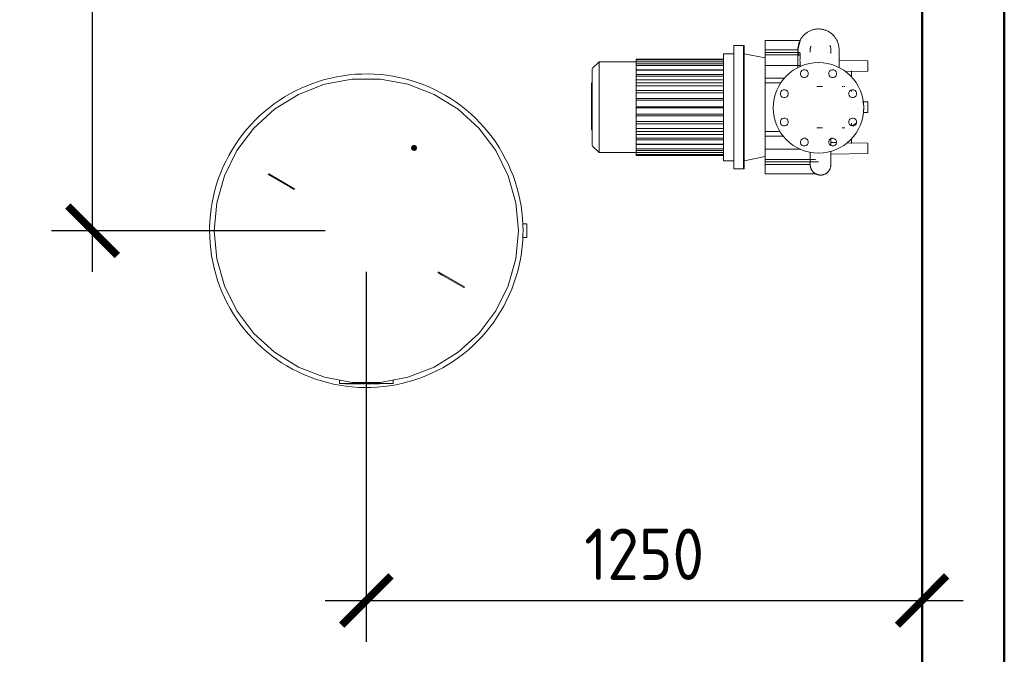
# Model space of a CAD drawing. Header units: metres. Extents: x -54598 to 1827199, y -329446 to -256744.
# Tile 154 of 256: x 64821 to 69609, y -272009 to -268926. Entities that reach past the tile are written whole.
import ezdxf

# ---------------------------------------------------------------- set-up
doc = ezdxf.new("R2010")
doc.units = ezdxf.units.M
for name, color, linetype, lineweight in [('A-GENM', 13, 'Continuous', 20), ('A-WALL', 113, 'Continuous', 20), ('M-EQPM', 7, 'Continuous', 20)]:
    doc.layers.add(name, color=color, linetype=linetype, lineweight=lineweight)
doc.styles.add('geniso', font='geniso.shx', dxfattribs={"height": 250})
doc.dimstyles.new('MK-100', dxfattribs={"dimscale": 100, "dimtxt": 300, "dimasz": 1.2, "dimexe": 1, "dimexo": 1, "dimgap": 0.5, "dimtad": 1, "dimdec": 0, "dimzin": 9, "dimdsep": 46, "dimtxsty": 'geniso', "dimblk": 'ARCHTICK', "dimcen": 1, "dimdle": 1, "dimadec": 0, "dimazin": 0, "dimtfac": 1, "dimtdec": 0, "dimtix": 1, "dimtmove": 0, "dimatfit": 1, "dimfxl": 2, "dimtolj": 1, "dimtzin": 0, "dimarcsym": 0})

# ---------------------------------------------------------------- blocks, each defined once
blk = doc.blocks.new('ìáß_ß_Stratos_GIGA_Wilo - Stratos GIGA 100_3-33_22-V6-В_Этаж 01_Сводный копия 1')
at = {"layer": 'A-GENM', "color": 1}
for p, q in [((-840.3, 27111.4), (-840.3, 27133.6)), ((-754.8, 27133.6), (-840.3, 27133.6)), ((-840.3, 27104.5), (-840.3, 27111.4)), ((-760.1, 27111.4), (-840.3, 27111.4)), ((-756.8, 27104.6), (-840.3, 27104.6)), ((-840.3, 27099), (-840.3, 27104.6)), ((-840.3, 27073.4), (-840.3, 27099)), ((-840.3, 27099), (-754.8, 27099)), ((-840.3, 27042.5), (-840.3, 27073.4)), ((-754.8, 27073.4), (-840.3, 27073.4)), ((-630.3, 27059.8), (-630.3, 27045.5)), ((-840.3, 27031), (-840.3, 27042.5)), ((-840.3, 27042.5), (-792.3, 27042.5)), ((-840.3, 26912.6), (-840.3, 27031)), ((-801.1, 27031), (-840.3, 27031)), ((-630.3, 27013.9), (-630.3, 27010.3)), ((-630.3, 26933.2), (-630.3, 26926.5)), ((-840.3, 26912.6), (-840.3, 26901.1)), ((-803.6, 26912.6), (-840.3, 26912.6)), ((-840.3, 26901.1), (-794.8, 26901.1)), ((-840.3, 26901.1), (-840.3, 26870.2)), ((-630.3, 26895.2), (-630.3, 26883.9)), ((-840.3, 26870.2), (-754, 26870.2)), ((-840.3, 26870.2), (-840.3, 26844.6)), ((-717.8, 26844.6), (-840.3, 26844.6)), ((-840.3, 26844.6), (-840.3, 26839)), ((-840.3, 26832.3), (-840.3, 26839.1)), ((-840.3, 26839), (-710.3, 26839)), ((-840.3, 26810), (-840.3, 26832.3)), ((-729.8, 26832.3), (-840.3, 26832.3)), ((-840.3, 26810), (-714.3, 26810))]:
    blk.add_line(p, q, dxfattribs=at)
at = {"layer": 'A-GENM', "color": 1, "flags": 128}
for points in [[(-760.3, 27111.8), (-760.3, 27113.8), (-760.2, 27115.8), (-760, 27117.8), (-759.7, 27119.8), (-759.3, 27121.8), (-758.9, 27123.7), (-758.4, 27125.6), (-757.8, 27127.6), (-757.1, 27129.4), (-756.4, 27131.3), (-755.6, 27133.1), (-754.7, 27134.9), (-753.7, 27136.7), (-752.7, 27138.4), (-751.6, 27140.1), (-750.4, 27141.7), (-749.2, 27143.3), (-747.9, 27144.8), (-746.6, 27146.3), (-745.2, 27147.7), (-743.7, 27149.1), (-742.2, 27150.4), (-740.6, 27151.6), (-739, 27152.8), (-737.3, 27153.9), (-735.6, 27154.9), (-733.9, 27155.9), (-732.1, 27156.8), (-730.3, 27157.7), (-728.4, 27158.4), (-726.6, 27159.1), (-724.7, 27159.7), (-722.7, 27160.3), (-720.8, 27160.7), (-718.8, 27161.1), (-716.8, 27161.4), (-714.9, 27161.6), (-712.9, 27161.8), (-710.9, 27161.8), (-710.3, 27161.8)], [(-710.3, 27161.8), (-708.3, 27161.8), (-706.3, 27161.7), (-704.3, 27161.5), (-702.4, 27161.2), (-700.4, 27160.8), (-698.4, 27160.4), (-696.5, 27159.9), (-694.6, 27159.3), (-692.7, 27158.6), (-690.8, 27157.9), (-689, 27157.1), (-687.2, 27156.2), (-685.5, 27155.2), (-683.8, 27154.2), (-682.1, 27153.1), (-680.5, 27151.9), (-678.9, 27150.7), (-677.4, 27149.4), (-675.9, 27148.1), (-674.5, 27146.7), (-673.1, 27145.2), (-671.8, 27143.7), (-670.5, 27142.1), (-669.4, 27140.5), (-668.2, 27138.8), (-667.2, 27137.1), (-666.2, 27135.4), (-665.3, 27133.6), (-664.5, 27131.8), (-663.7, 27129.9), (-663, 27128.1), (-662.4, 27126.2), (-661.9, 27124.2), (-661.4, 27122.3), (-661, 27120.3), (-660.7, 27118.3), (-660.5, 27116.4), (-660.4, 27114.4), (-660.3, 27112.4), (-660.3, 27111.8)], [(-682.5, 27122.1), (-682.1, 27121.1), (-681.8, 27120.2), (-681.4, 27119.3), (-681.2, 27118.3), (-680.9, 27117.3), (-680.7, 27116.3), (-680.6, 27115.4), (-680.4, 27114.4), (-680.4, 27113.4), (-680.3, 27112.4)], [(-760.3, 27104.6), (-760.3, 27106.1), (-760.3, 27107.6), (-760.3, 27108.8), (-760.3, 27109.9), (-760.3, 27110.7), (-760.3, 27111.3), (-760.3, 27111.7), (-760.3, 27111.8), (-760.3, 27111.8)], [(-760.3, 27111.8), (-760.3, 27111.7), (-760.3, 27111.4), (-760.3, 27110.8), (-760.3, 27110), (-760.3, 27109), (-760.3, 27107.8), (-760.3, 27106.4), (-760.3, 27104.7), (-760.3, 27102.9), (-760.3, 27100.8), (-760.3, 27098.5), (-760.3, 27096), (-760.3, 27093.3), (-760.3, 27090.4), (-760.3, 27087.4), (-760.3, 27084.1), (-760.3, 27080.7), (-760.3, 27077.1), (-760.3, 27073.3), (-760.3, 27069.4), (-760.3, 27067.5)], [(-760.3, 27111.1), (-760.3, 27109.8), (-760.2, 27107.8), (-760, 27105.8), (-759.7, 27103.9), (-759.3, 27101.9), (-758.9, 27099.9), (-758.7, 27099.2)], [(-758.9, 27100.2), (-758.4, 27098.2), (-758.1, 27097)], [(-730.3, 27112.8), (-730.2, 27113.8), (-730.1, 27114.8), (-730, 27115.8), (-729.8, 27116.8), (-729.6, 27117.8), (-729.3, 27118.7), (-729.1, 27119.7)], [(-730.3, 27109.5), (-730.3, 27110.4), (-730.3, 27111.1), (-730.3, 27111.6), (-730.3, 27111.8)], [(-730.3, 27111.7), (-730.3, 27111.4), (-730.3, 27110.8), (-730.3, 27110), (-730.3, 27109), (-730.3, 27107.8), (-730.3, 27106.4), (-730.3, 27105.4)], [(-680.3, 27102.6), (-680.3, 27103.7), (-680.3, 27105.5), (-680.3, 27107.1), (-680.3, 27108.4), (-680.3, 27109.5), (-680.3, 27110.4), (-680.3, 27111.1), (-680.3, 27111.6), (-680.3, 27111.8)], [(-680.3, 27111.7), (-680.3, 27111.4), (-680.3, 27110.8), (-680.3, 27110), (-680.3, 27109)], [(-660.3, 27067.5), (-660.3, 27068.3), (-660.3, 27072.3), (-660.3, 27076.1), (-660.3, 27079.7), (-660.3, 27083.2), (-660.3, 27086.5), (-660.3, 27089.6), (-660.3, 27092.6), (-660.3, 27095.3), (-660.3, 27097.8), (-660.3, 27100.2), (-660.3, 27102.3), (-660.3, 27104.2), (-660.3, 27105.9), (-660.3, 27107.4), (-660.3, 27108.7), (-660.3, 27109.8), (-660.3, 27110.6), (-660.3, 27111.2), (-660.3, 27111.6), (-660.3, 27111.8), (-660.3, 27111.8)], [(-660.3, 27111.8), (-660.3, 27111.7), (-660.3, 27111.4), (-660.3, 27110.8), (-660.3, 27110), (-660.3, 27109), (-660.3, 27107.8), (-660.3, 27106.4), (-660.3, 27104.7), (-660.3, 27102.9), (-660.3, 27100.8), (-660.3, 27098.5), (-660.3, 27096), (-660.3, 27093.3), (-660.3, 27090.4), (-660.3, 27087.4), (-660.3, 27085.8)], [(-680.3, 26878.7), (-680.3, 26882.6), (-680.3, 26887), (-680.3, 26891.5), (-680.3, 26895.4)], [(-730.3, 26862.8), (-730.3, 26861.4), (-730.3, 26858), (-730.3, 26854.8), (-730.3, 26851.9), (-730.3, 26849.1), (-730.3, 26846.5), (-730.3, 26844.1), (-730.3, 26841.9), (-730.3, 26839.9), (-730.3, 26838.1), (-730.3, 26836.6), (-730.3, 26835.2), (-730.3, 26834.1), (-730.3, 26833.2), (-730.3, 26832.5), (-730.3, 26832.1), (-730.3, 26831.9), (-730.3, 26831.8)], [(-680.3, 26831.8), (-680.3, 26831.9), (-680.3, 26832.3), (-680.3, 26832.8), (-680.3, 26833.6), (-680.3, 26834.6), (-680.3, 26835.8), (-680.3, 26837.3), (-680.3, 26838.9), (-680.3, 26840.8), (-680.3, 26842.9), (-680.3, 26845.2), (-680.3, 26847.6), (-680.3, 26850.3), (-680.3, 26853.2), (-680.3, 26856.3), (-680.3, 26859.5), (-680.3, 26863), (-680.3, 26864.6)], [(-730.3, 26831.8), (-730.3, 26831.9), (-730.3, 26832.3), (-730.3, 26832.8), (-730.3, 26833.6), (-730.3, 26834.6), (-730.3, 26835.8), (-730.3, 26837.3), (-730.3, 26838.9)], [(-680.3, 26838.1), (-680.3, 26836.6), (-680.3, 26835.2), (-680.3, 26834.1), (-680.3, 26833.2), (-680.3, 26832.5), (-680.3, 26832.1), (-680.3, 26831.9), (-680.3, 26831.8)], [(-680.3, 26831.8), (-680.3, 26830.8), (-680.4, 26829.8), (-680.5, 26828.8), (-680.6, 26827.8), (-680.8, 26826.9), (-681, 26825.9), (-681.3, 26824.9), (-681.6, 26824), (-681.9, 26823), (-682.3, 26822.1), (-682.7, 26821.2), (-683.1, 26820.3), (-683.6, 26819.4), (-684.1, 26818.5), (-684.7, 26817.7), (-685.3, 26816.9), (-685.9, 26816.1), (-686.5, 26815.3), (-687.2, 26814.6), (-687.9, 26813.9), (-688.6, 26813.2), (-689.4, 26812.6), (-690.2, 26811.9), (-691, 26811.3), (-691.8, 26810.8), (-692.7, 26810.3), (-693.5, 26809.8), (-694.4, 26809.3), (-695.3, 26808.9), (-696.3, 26808.5), (-697.2, 26808.2), (-698.2, 26807.9), (-699.1, 26807.6), (-700.1, 26807.4), (-701.1, 26807.2), (-702.1, 26807), (-703.1, 26806.9), (-704.1, 26806.9), (-705.1, 26806.8), (-706.1, 26806.8), (-707, 26806.9), (-708, 26807), (-709, 26807.1), (-710, 26807.3), (-711, 26807.5), (-712, 26807.7), (-712.9, 26808), (-713.9, 26808.3), (-714.8, 26808.7), (-715.7, 26809.1), (-716.6, 26809.5), (-717.5, 26810), (-718.4, 26810.5), (-719.2, 26811), (-720, 26811.6), (-720.8, 26812.2), (-721.6, 26812.9), (-722.3, 26813.5), (-723.1, 26814.2), (-723.8, 26814.9), (-724.4, 26815.7), (-725, 26816.5), (-725.6, 26817.3), (-726.2, 26818.1), (-726.7, 26818.9), (-727.2, 26819.8), (-727.7, 26820.7), (-728.1, 26821.6), (-728.5, 26822.5), (-728.9, 26823.5), (-729.2, 26824.4), (-729.5, 26825.4), (-729.7, 26826.3), (-729.9, 26827.3), (-730.1, 26828.3), (-730.2, 26829.3), (-730.3, 26830.3), (-730.3, 26831.3), (-730.3, 26831.8)]]:
    blk.add_lwpolyline(points, dxfattribs=at)
at = {"layer": 'A-GENM', "color": 1}
for points, knots in [([(-759.5, 27115.3), (-759.5, 27115.9), (-759.2, 27117.3), (-758.8, 27119.1), (-758.4, 27120.8), (-758.1, 27122.1), (-757.8, 27123.2), (-757.5, 27124.4), (-757.2, 27125.5), (-756.9, 27126.5), (-756.6, 27127.5), (-756.3, 27128.4), (-756, 27129.2), (-755.8, 27130), (-755.6, 27130.8), (-755.3, 27131.6), (-754.9, 27132.9), (-754.8, 27133.4), (-754.8, 27133.6)], [0.1175981, 0.1175981, 0.1175981, 0.1175981, 0.1666667, 0.25, 0.2916667, 0.3333333, 0.375, 0.4166667, 0.4583333, 0.5, 0.5416667, 0.5833333, 0.625, 0.6666667, 0.7083333, 0.75, 0.8333333, 1, 1, 1, 1]), ([(-759.9, 27105.1), (-759.9, 27105.3), (-760, 27105.6), (-760.1, 27106.4), (-760.2, 27107.4), (-760.2, 27108.1), (-760.2, 27108.5)], [0.7777778, 0.7777778, 0.7777778, 0.7777778, 0.8055556, 0.8333333, 0.8888889, 0.9299832, 0.9299832, 0.9299832, 0.9299832]), ([(-754.8, 27099), (-754.8, 27100.2), (-754.9, 27101.8), (-755.3, 27103.3), (-755.7, 27104), (-756, 27104.3), (-756.3, 27104.5), (-756.6, 27104.6), (-756.8, 27104.6), (-756.9, 27104.6)], [0, 0, 0, 0, 0.1666667, 0.25, 0.3333333, 0.375, 0.4166667, 0.4583333, 0.5, 0.5, 0.5, 0.5])]:
    blk.add_open_spline(points, degree=3, knots=knots, dxfattribs=at)
for points in [[(-760.3, 27106.6), (-760.3, 27108.1), (-760.2, 27109.7), (-760.1, 27111.4)], [(-760.1, 27111.4), (-759.9, 27112.4), (-759.8, 27113.5), (-759.7, 27114.5)], [(-754.8, 27073.4), (-755.1, 27077.7), (-755.5, 27086.2), (-755.1, 27094.7), (-754.8, 27099)], [(-754.9, 27069.8), (-754.8, 27071.1), (-754.8, 27072.3), (-754.8, 27073.4)]]:
    blk.add_open_spline(points, degree=3, dxfattribs=at)
at = {"layer": 'M-EQPM', "color": 1}
for p, q in [((-891.4, 27121.8), (-916.4, 27121.8)), ((-916.4, 26821.8), (-916.4, 27121.8)), ((-891.4, 27121.8), (-892.4, 27121.8)), ((-892.4, 26821.8), (-892.4, 27121.8)), ((-891.4, 27121.8), (-891.4, 26821.8)), ((-891.4, 27121.8), (-891.4, 26821.8)), ((-916.4, 27101.8), (-941.4, 27101.8)), ((-941.4, 27101.8), (-941.4, 26841.8)), ((-840.3, 27091.8), (-891.4, 27101.8)), ((-1243.9, 27081.8), (-1260.3, 27065.8)), ((-1153.7, 27081.8), (-1243.9, 27081.8)), ((-1243.9, 27076.9), (-1243.9, 27081.8)), ((-1243.9, 27076.4), (-1243.9, 27073.8)), ((-1243.9, 27063.6), (-1243.9, 27073.8)), ((-941.4, 27088.8), (-1153.7, 27088.8)), ((-1153.7, 27087.6), (-1153.7, 27088.8)), ((-1153.7, 27087), (-1153.7, 27087.6)), ((-941.4, 27087.1), (-1153.7, 27087.1)), ((-1153.7, 27085.7), (-1153.7, 27087.1)), ((-1153.7, 27081.8), (-1153.7, 27085.7)), ((-941.4, 27081.8), (-1153.7, 27081.8)), ((-1153.7, 27080.2), (-1153.7, 27081.8)), ((-1153.7, 27073.9), (-1153.7, 27080.2)), ((-941.4, 27076.8), (-1153.7, 27076.8)), ((-1153.7, 27074.8), (-1153.7, 27074.1)), ((-941.4, 27073.3), (-1153.7, 27073.3)), ((-1153.7, 27071.5), (-1153.7, 27073.3)), ((-660.1, 27085.9), (-590.3, 27084.6)), ((-590.3, 27084.6), (-590.3, 27071.8)), ((-1260.3, 26971.8), (-1260.3, 27064.4)), ((-1243.9, 27063.7), (-1243.9, 27056.6)), ((-1243.9, 27041.9), (-1243.9, 27056.6)), ((-1153.7, 27066.4), (-1153.7, 27071.5)), ((-1153.7, 27066.5), (-1153.7, 27062.3)), ((-1153.7, 27062.2), (-941.4, 27062.2)), ((-941.4, 27061.7), (-1153.7, 27061.7)), ((-1153.7, 27059.8), (-1153.7, 27061.7)), ((-1153.7, 27054.7), (-1153.7, 27059.8)), ((-1153.7, 27055.3), (-1153.7, 27047.6)), ((-1153.7, 27051.5), (-941.4, 27051.5)), ((-645.7, 27058.1), (-590.3, 27059.1)), ((-590.3, 27071.8), (-590.3, 27059.1)), ((-1262.3, 27027.3), (-1262.3, 27031.3)), ((-1262.3, 27031.3), (-1260.3, 27031.3)), ((-1262.3, 27016.2), (-1262.3, 27027.3)), ((-1262.3, 27027.3), (-1260.3, 27027.3)), ((-1243.9, 27042), (-1243.9, 27032.4)), ((-1243.9, 27013), (-1243.9, 27032.5)), ((-941.4, 27047.5), (-1153.7, 27047.5)), ((-1153.7, 27045.3), (-1153.7, 27047.5)), ((-1153.7, 27041), (-1153.7, 27045.3)), ((-1153.7, 27041.6), (-1153.7, 27031.2)), ((-1153.7, 27038.4), (-941.4, 27038.4)), ((-941.4, 27030.9), (-1153.7, 27030.9)), ((-1153.7, 27028.7), (-1153.7, 27030.9)), ((-1153.7, 27025.7), (-1153.7, 27028.7)), ((-1153.7, 27025.8), (-1153.7, 27012.9)), ((-1262.3, 27002.9), (-1262.3, 27016.2)), ((-1262.3, 27016.2), (-1260.3, 27016.2)), ((-1262.3, 26997.8), (-1262.3, 27002.9)), ((-1262.3, 27002.9), (-1260.3, 27002.9)), ((-1243.9, 27013.1), (-1243.9, 27003.3)), ((-1243.9, 26971.8), (-1243.9, 27003.4)), ((-1153.7, 27023.3), (-941.4, 27023.3)), ((-941.4, 27012.6), (-1153.7, 27012.6)), ((-1153.7, 27010.3), (-1153.7, 27012.6)), ((-1153.7, 27008.1), (-1153.7, 27010.3)), ((-1153.7, 27008.3), (-1153.7, 26993.2)), ((-1153.7, 27006.6), (-941.4, 27006.6)), ((-700.9, 27021.8), (-714.3, 27021.8)), ((-648.3, 27021.8), (-646.3, 27021.7)), ((-1260.3, 26997.8), (-1262.3, 26997.8)), ((-1262.3, 26988.5), (-1262.3, 26997.2)), ((-1262.3, 26997.2), (-1260.3, 26997.2)), ((-1262.3, 26980.1), (-1262.3, 26988.5)), ((-1262.3, 26988.5), (-1260.3, 26988.5)), ((-1262.3, 26971.4), (-1262.3, 26980.1)), ((-1262.3, 26980.1), (-1260.3, 26980.1)), ((-941.4, 26993.1), (-1153.7, 26993.1)), ((-1153.7, 26990.8), (-1153.7, 26993.1)), ((-1153.7, 26989.6), (-1153.7, 26990.8)), ((-1153.7, 26989.7), (-1153.7, 26973)), ((-1153.7, 26988.9), (-941.4, 26988.9)), ((-590.3, 26984.6), (-602.2, 26984.8)), ((-590.3, 26984.6), (-590.3, 26971.8)), ((-1262.3, 26969.9), (-1262.3, 26971.4)), ((-1260.3, 26971.4), (-1262.3, 26971.4)), ((-1262.3, 26968.9), (-1262.3, 26969.9)), ((-1262.3, 26969.9), (-1260.3, 26969.9)), ((-1262.3, 26964.3), (-1262.3, 26968.9)), ((-1260.3, 26968.9), (-1262.3, 26968.9)), ((-1262.3, 26955.8), (-1262.3, 26964.3)), ((-1262.3, 26964.3), (-1260.3, 26964.3)), ((-1262.3, 26945.1), (-1262.3, 26955.8)), ((-1262.3, 26955.8), (-1260.3, 26955.8)), ((-1260.3, 26879.3), (-1260.3, 26971.8)), ((-1243.9, 26940.2), (-1243.9, 26971.8)), ((-941.4, 26973), (-1153.7, 26973)), ((-1153.7, 26970.6), (-1153.7, 26973)), ((-1153.7, 26970.7), (-1153.7, 26953.9)), ((-1153.7, 26970.6), (-941.4, 26970.6)), ((-1153.7, 26954.8), (-941.4, 26954.8)), ((-1153.7, 26952.9), (-1153.7, 26954.1)), ((-1153.7, 26950.5), (-1153.7, 26952.9)), ((-601.8, 26958.9), (-590.3, 26959.1)), ((-590.3, 26971.8), (-590.3, 26959.1)), ((-1262.3, 26943.7), (-1262.3, 26945.1)), ((-1262.3, 26945.1), (-1260.3, 26945.1)), ((-1262.3, 26935.8), (-1262.3, 26943.7)), ((-1262.3, 26943.7), (-1260.3, 26943.7)), ((-1262.3, 26926.6), (-1262.3, 26935.8)), ((-1262.3, 26935.8), (-1260.3, 26935.8)), ((-1243.9, 26940.3), (-1243.9, 26930.6)), ((-1243.9, 26911.2), (-1243.9, 26930.6)), ((-1153.7, 26950.5), (-941.4, 26950.5)), ((-1153.7, 26950.5), (-1153.7, 26935.3)), ((-1153.7, 26937), (-941.4, 26937)), ((-1153.7, 26933.3), (-1153.7, 26935.6)), ((-1153.7, 26931), (-1153.7, 26933.3)), ((-1153.7, 26931), (-941.4, 26931)), ((-1153.7, 26930.8), (-1153.7, 26917.9)), ((-1262.3, 26924.4), (-1262.3, 26926.6)), ((-1262.3, 26926.6), (-1260.3, 26926.6)), ((-1262.3, 26916.6), (-1262.3, 26924.4)), ((-1262.3, 26924.4), (-1260.3, 26924.4)), ((-1262.3, 26916.6), (-1260.3, 26916.6)), ((-1243.9, 26911.3), (-1243.9, 26901.7)), ((-1153.7, 26920.4), (-941.4, 26920.4)), ((-1153.7, 26915), (-1153.7, 26917.9)), ((-1153.7, 26912.7), (-1153.7, 26915)), ((-1153.7, 26912.7), (-941.4, 26912.7)), ((-1153.7, 26911.9), (-1153.7, 26902.1)), ((-1153.7, 26905.3), (-941.4, 26905.3)), ((-714.3, 26921.8), (-700.9, 26921.8)), ((-1243.9, 26887), (-1243.9, 26901.7)), ((-1243.9, 26887.1), (-1243.9, 26880)), ((-1153.7, 26898.3), (-1153.7, 26902.6)), ((-1153.7, 26896.2), (-1153.7, 26898.3)), ((-1153.7, 26896.2), (-941.4, 26896.2)), ((-1153.7, 26896.1), (-1153.7, 26888.3)), ((-1153.7, 26892.2), (-941.4, 26892.2)), ((-1153.7, 26883.9), (-1153.7, 26888.9)), ((-1153.7, 26881.9), (-1153.7, 26883.9)), ((-1153.7, 26881.9), (-941.4, 26881.9)), ((-1153.7, 26881.5), (-941.4, 26881.5)), ((-1153.7, 26881.4), (-1153.7, 26877.2)), ((-680.3, 26886.2), (-666.5, 26886)), ((-641.5, 26885.5), (-590.3, 26884.6)), ((-590.3, 26884.6), (-590.3, 26871.8)), ((-1260.3, 26877.8), (-1243.9, 26861.8)), ((-1243.9, 26869.8), (-1243.9, 26880)), ((-1243.9, 26869.8), (-1243.9, 26867.2)), ((-1243.9, 26861.8), (-1243.9, 26866.8)), ((-1243.9, 26861.8), (-1153.7, 26861.8)), ((-1153.7, 26872.1), (-1153.7, 26877.3)), ((-1153.7, 26870.3), (-1153.7, 26872.1)), ((-1153.7, 26870.3), (-941.4, 26870.3)), ((-1153.7, 26863.4), (-1153.7, 26869.7)), ((-1153.7, 26869.5), (-1153.7, 26868.9)), ((-1153.7, 26866.8), (-941.4, 26866.8)), ((-1153.7, 26861.8), (-1153.7, 26863.4)), ((-1153.7, 26858), (-1153.7, 26861.9)), ((-1153.7, 26861.8), (-941.4, 26861.8)), ((-1153.7, 26856.6), (-1153.7, 26858)), ((-1153.7, 26856), (-1153.7, 26856.7)), ((-680.1, 26857.4), (-590.3, 26859.1)), ((-590.3, 26871.8), (-590.3, 26859.1)), ((-1153.7, 26856.6), (-941.4, 26856.6)), ((-1153.7, 26854.8), (-1153.7, 26856)), ((-1153.7, 26854.8), (-941.4, 26854.8)), ((-941.4, 26841.8), (-916.4, 26841.8)), ((-891.4, 26841.8), (-840.3, 26851.8)), ((-916.4, 26821.8), (-891.4, 26821.8)), ((-892.4, 26821.8), (-891.4, 26821.8))]:
    blk.add_line(p, q, dxfattribs=at)
at = {"layer": 'M-EQPM', "color": 1, "flags": 128}
for points in [[(-650.4, 27021.8), (-650.7, 27021.8), (-651.2, 27021.8), (-651.9, 27021.8), (-652.7, 27021.8)], [(-652, 27021.8), (-651.3, 27021.8), (-650.8, 27021.8), (-650.5, 27021.8), (-650.3, 27021.8)], [(-602.4, 26986.2), (-601.9, 26984.2), (-601.4, 26982.3), (-601, 26980.3), (-600.7, 26978.3), (-600.5, 26976.4), (-600.4, 26974.4), (-600.3, 26972.4), (-600.3, 26971.8)], [(-600.3, 26971.8), (-600.4, 26969.8), (-600.5, 26967.8), (-600.7, 26965.8), (-601, 26963.9), (-601.3, 26961.9), (-601.5, 26960.9)], [(-618.5, 26933.3), (-620, 26932), (-621.6, 26930.9), (-623.3, 26929.8), (-625, 26928.7), (-626.8, 26927.7), (-628.5, 26926.8), (-629.2, 26926.5)], [(-652.6, 26921.8), (-651.7, 26921.8), (-651.1, 26921.8), (-650.6, 26921.8), (-650.4, 26921.8)], [(-650.4, 26921.8), (-650.7, 26921.8), (-651.2, 26921.8), (-651.9, 26921.8)], [(-646.7, 26922), (-647.8, 26921.9), (-649.8, 26921.8)]]:
    blk.add_lwpolyline(points, dxfattribs=at)
at = {"layer": 'M-EQPM', "color": 1}
for centre, radius, start, end in [((-710.3, 26970.2), 110, 90, 270), ((-710.3, 26970.2), 110, 270, 90), ((-744.8, 27053.3), 9.5, 105, 285), ((-744.8, 27053.3), 9.5, 285, 105), ((-675.9, 27053.3), 9.5, 75, 255), ((-675.9, 27053.3), 9.5, 255, 75), ((-793.5, 27004.6), 9.5, 105, 285), ((-793.5, 27004.6), 9.5, 285, 105), ((-627.2, 27004.6), 9.5, 75, 255), ((-627.2, 27004.6), 9.5, 255, 75), ((-793.5, 26935.7), 9.5, 75, 255), ((-793.5, 26935.7), 9.5, 255, 75), ((-627.2, 26935.7), 9.5, 105, 285), ((-627.2, 26935.7), 9.5, 285, 105), ((-744.8, 26887), 9.5, 75, 255), ((-744.8, 26887), 9.5, 255, 75), ((-675.9, 26887), 9.5, 105, 285), ((-675.9, 26887), 9.5, 285, 105)]:
    blk.add_arc(centre, radius, start, end, dxfattribs=at)
blk = doc.blocks.new('Reflex_N - Reflex N1000 grey-542169-В_Этаж 01_Сводный копия 1')
at = {"layer": 'M-EQPM', "color": 5}
for p, q in [((112.3, 202.5), (110.4, 199.3)), ((111.1, 204.4), (110.9, 204)), ((111.7, 203.5), (111.4, 203)), ((116.8, 207.1), (116.2, 207.1)), ((117.4, 195.3), (119.2, 198.5)), ((120.1, 198), (120.4, 198.5)), ((121.3, 204.2), (121, 204.7)), ((121.3, 198), (121.5, 198.4)), ((-237.4, 138.2), (-238.4, 136.5)), ((-185.5, 105.9), (-238.3, 136.4)), ((-237.3, 138.1), (-184.5, 107.7)), ((-175, 99.9), (-185.5, 105.9)), ((-184.5, 107.7), (-174.1, 101.6)), ((390, 16.9), (379.6, 16.9)), ((390, 16.9), (390, 0)), ((380.1, -16.8), (390, -16.8)), ((390, 0), (390, -16.8)), ((184.5, -107.7), (174.1, -101.6)), ((175, -99.9), (185.5, -105.9)), ((237.3, -138.1), (184.5, -107.7)), ((185.5, -105.9), (238.3, -136.4)), ((237.4, -138.2), (238.4, -136.5)), ((-65, -362.7), (-65, -371)), ((-58.8, -371), (-65, -371)), ((58.8, -371), (-58.8, -371)), ((-51.5, -371), (-51.5, -372)), ((-51.5, -371), (-51.5, -372)), ((-45.1, -372), (-51.5, -372)), ((-41.5, -372), (-45.1, -372)), ((-41.5, -371), (-41.5, -372)), ((-40, -371), (-40, -372)), ((-40, -372), (-37.9, -372)), ((-32.9, -372), (-40, -372)), ((-31.2, -372), (-32.9, -372)), ((-24.1, -372), (-31.2, -372)), ((-25.2, -372), (-26.2, -372)), ((-25.2, -371), (-25.2, -372)), ((-24.1, -372), (-24.1, -371)), ((-24.1, -371), (-24.1, -372)), ((-23.2, -371), (-23.2, -372)), ((-20.3, -372), (-23.2, -372)), ((-20.3, -371), (-20.3, -372)), ((-20.3, -371), (-20.3, -372)), ((-15.4, -372), (-20.3, -372)), ((-15.7, -371), (-15.7, -372)), ((-15.7, -372), (-15.5, -372)), ((-11.8, -372), (-15.4, -372)), ((-11.8, -371), (-11.8, -372)), ((-9.4, -372), (-9.4, -371)), ((-4.8, -372), (-9.4, -372)), ((-4.8, -371), (-4.8, -372)), ((-1.6, -371), (-1.6, -372)), ((5.5, -372), (-1.6, -372)), ((-1.6, -372), (0.4, -372)), ((7.1, -372), (5.5, -372)), ((14.2, -372), (7.1, -372)), ((13.1, -372), (12.1, -372)), ((13.1, -371), (13.1, -372)), ((14.2, -372), (14.2, -371)), ((14.2, -371), (14.2, -372)), ((16.3, -371), (16.3, -372)), ((20.9, -372), (16.3, -372)), ((20.9, -371), (20.9, -372)), ((21, -372), (24.2, -372)), ((24.2, -372), (21, -372)), ((24.2, -371), (24.2, -372)), ((24.2, -371), (24.2, -372)), ((24.2, -372), (27.5, -372)), ((27.5, -372), (24.2, -372)), ((27.6, -371), (27.6, -372)), ((32.2, -372), (27.6, -372)), ((32.2, -371), (32.2, -372)), ((65, -371), (58.8, -371)), ((65, -371), (65, -362.7))]:
    blk.add_line(p, q, dxfattribs=at)
at = {"layer": 'M-EQPM', "color": 5, "flags": 128}
for points in [[(381, 0), (380.7, 15.2), (379.8, 30.4), (378.3, 45.6), (376.1, 60.7), (373.4, 75.7), (370.1, 90.6), (366.2, 105.3), (361.7, 119.8), (356.6, 134.2), (350.9, 148.4), (344.7, 162.3), (337.9, 175.9), (330.6, 189.3), (322.8, 202.4), (314.5, 215.1), (305.6, 227.5), (296.3, 239.6), (286.4, 251.2), (276.2, 262.5), (265.4, 273.3), (254.3, 283.7), (242.8, 293.7), (230.8, 303.1), (218.5, 312.1), (205.9, 320.6), (192.9, 328.6), (179.6, 336), (166, 342.9), (152.1, 349.3), (138.1, 355.1), (123.7, 360.3), (109.2, 365), (94.6, 369.1), (79.7, 372.6), (64.8, 375.5), (49.7, 377.7), (34.5, 379.4), (19.3, 380.5), (4.1, 381), (-11.1, 380.8), (-26.3, 380.1), (-41.5, 378.7), (-56.6, 376.8), (-71.7, 374.2), (-86.6, 371), (-101.3, 367.3), (-115.9, 362.9), (-130.4, 358), (-144.6, 352.5), (-158.6, 346.4), (-172.3, 339.8), (-185.7, 332.7), (-198.9, 325), (-211.7, 316.8), (-224.2, 308), (-236.4, 298.8), (-248.1, 289.1), (-259.5, 279), (-270.4, 268.4), (-280.9, 257.4), (-291, 245.9), (-300.6, 234.1), (-309.7, 221.9), (-318.4, 209.3), (-326.5, 196.4), (-334.1, 183.2), (-341.1, 169.7), (-347.6, 155.9), (-353.6, 141.9), (-359, 127.6), (-363.8, 113.2), (-368, 98.5), (-371.7, 83.7), (-374.7, 68.8), (-377.2, 53.8), (-379, 38.6), (-380.3, 23.5), (-380.9, 8.2), (-381, 0)], [(370, 0), (363.7, 68), (345, 133.7), (314.6, 194.8), (273.4, 249.3), (223, 295.3), (164.9, 331.2), (101.3, 355.9), (34.1, 368.4), (-34.1, 368.4), (-101.3, 355.9), (-164.9, 331.2), (-223, 295.3), (-273.4, 249.3), (-314.6, 194.8), (-345, 133.7), (-363.7, 68), (-370, 0)], [(-381, 0), (-380.7, -15.2), (-379.8, -30.4), (-378.3, -45.6), (-376.1, -60.7), (-373.4, -75.7), (-370.1, -90.6), (-366.2, -105.3), (-361.7, -119.8), (-356.6, -134.2), (-350.9, -148.4), (-344.7, -162.3), (-337.9, -175.9), (-330.6, -189.3), (-322.8, -202.4), (-314.5, -215.1), (-305.6, -227.5), (-296.3, -239.6), (-286.4, -251.2), (-276.2, -262.5), (-265.4, -273.3), (-254.3, -283.7), (-242.8, -293.7), (-230.8, -303.1), (-218.5, -312.1), (-205.9, -320.6), (-192.9, -328.6), (-179.6, -336), (-166, -342.9), (-152.1, -349.3), (-138.1, -355.1), (-123.7, -360.3), (-109.2, -365), (-94.6, -369.1), (-79.7, -372.6), (-64.8, -375.5), (-49.7, -377.7), (-34.5, -379.4), (-19.3, -380.5), (-4.1, -381), (11.1, -380.8), (26.3, -380.1), (41.5, -378.7), (56.6, -376.8), (71.7, -374.2), (86.6, -371), (101.3, -367.3), (115.9, -362.9), (130.4, -358), (144.6, -352.5), (158.6, -346.4), (172.3, -339.8), (185.7, -332.7), (198.9, -325), (211.7, -316.8), (224.2, -308), (236.4, -298.8), (248.1, -289.1), (259.5, -279), (270.4, -268.4), (280.9, -257.4), (291, -245.9), (300.6, -234.1), (309.7, -221.9), (318.4, -209.3), (326.5, -196.4), (334.1, -183.2), (341.1, -169.7), (347.6, -155.9), (353.6, -141.9), (359, -127.6), (363.8, -113.2), (368, -98.5), (371.7, -83.7), (374.7, -68.8), (377.2, -53.8), (379, -38.6), (380.3, -23.5), (380.9, -8.2), (381, 0)], [(-370, 0), (-363.7, -68), (-345, -133.7), (-314.6, -194.8), (-273.4, -249.3), (-223, -295.3), (-164.9, -331.2), (-101.3, -355.9), (-34.1, -368.4), (34.1, -368.4), (101.3, -355.9), (164.9, -331.2), (223, -295.3), (273.4, -249.3), (314.6, -194.8), (345, -133.7), (363.7, -68), (370, 0)]]:
    blk.add_lwpolyline(points, dxfattribs=at)
at = {"layer": 'M-EQPM', "color": 5}
for centre, major_axis, start_param, end_param in [((116.3, 201.4), (-5.2, 3), 4.786495, 7.853982), ((116.1, 201), (-5.2, 3), 5.759587, 7.853982), ((116.8, 202.3), (-4.33, 2.5), 4.712389, 7.853982), ((117.1, 202.8), (-3.46, 2), 4.712389, 7.853982), ((116.3, 201.4), (-5.2, 3), 1.632118, 4.638283), ((116.1, 201), (-5.2, 3), 1.673029, 3.665191), ((117.1, 202.8), (-2.61, 1.51), 4.712389, 7.853982), ((116.1, 201), (-4.33, 2.5), 5.408234, 5.551847), ((116.8, 202.3), (-4.33, 2.5), 1.570796, 4.712389), ((117.1, 202.8), (-3.46, 2), 1.570796, 4.712389), ((117.3, 203.2), (-1.49, 0.86), 4.712389, 7.853982), ((117.1, 202.8), (-2.61, 1.51), 1.570796, 4.712389), ((117.3, 203.2), (-1.49, 0.86), 1.570796, 4.712389), ((116.1, 201), (-4.33, 2.5), 4.568776, 4.712389)]:
    blk.add_ellipse(centre, major_axis=major_axis, ratio=0.939693, start_param=start_param, end_param=end_param, dxfattribs=at)
blk = doc.blocks.new('_ArchTick')
at = {"color": 0, "linetype": 'ByBlock', "const_width": 0.15}
blk.add_lwpolyline([(-0.5, -0.5), (0.5, 0.5)], dxfattribs=at)
blk = doc.blocks.new('*D1119')
at = {"color": 0, "lineweight": -2, "ltscale": 15, "transparency": 16777216}
for p, q in [((-9296.7, -300090.4), (-9296.7, -300988.9)), ((-7945.7, -300090.4), (-7945.7, -300988.9)), ((-9396.7, -300888.9), (-7845.7, -300888.9))]:
    blk.add_line(p, q, dxfattribs=at)
at = {"layer": 'Defpoints', "color": 0, "lineweight": 30, "ltscale": 15, "transparency": 16777216}
for p in [(-9296.7, -299990.4), (-7945.7, -299990.4), (-7945.7, -300888.9)]:
    blk.add_point(p, dxfattribs=at)
at = {"color": 0, "lineweight": -2, "ltscale": 15, "transparency": 16777216, "xscale": 119.9999999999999, "yscale": 119.9999999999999, "zscale": 119.9999999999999, "rotation": 180}
blk.add_blockref('_ArchTick', (-9296.7, -300888.9), dxfattribs=at)
at = {"color": 0, "lineweight": -2, "ltscale": 15, "transparency": 16777216, "xscale": 119.9999999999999, "yscale": 119.9999999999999, "zscale": 119.9999999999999}
blk.add_blockref('_ArchTick', (-7945.7, -300888.9), dxfattribs=at)
at = {"color": 0, "ltscale": 15, "transparency": 16777216, "insert": (-8621.2, -300776.4), "char_height": 250, "attachment_point": 5, "style": 'geniso'}
blk.add_mtext('\\A1;{\\H0.5x;1250}', dxfattribs=at)
blk = doc.blocks.new('*D1120')
at = {"color": 0, "lineweight": -2, "ltscale": 15, "transparency": 16777216}
for p, q in [((-9962.1, -300090.4), (-9962.1, -297327.2)), ((-9396.7, -297427.2), (-10062.1, -297427.2)), ((-9396.7, -299990.4), (-10062.1, -299990.4))]:
    blk.add_line(p, q, dxfattribs=at)
at = {"layer": 'Defpoints', "color": 0, "lineweight": 30, "ltscale": 15, "transparency": 16777216}
for p in [(-9962.1, -297427.2), (-9296.7, -297427.2), (-9296.7, -299990.4)]:
    blk.add_point(p, dxfattribs=at)
at = {"color": 0, "lineweight": -2, "ltscale": 15, "transparency": 16777216, "xscale": 119.9999999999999, "yscale": 119.9999999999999, "zscale": 119.9999999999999}
for p, rotation in [((-9962.1, -297427.2), 90), ((-9962.1, -299990.4), 270)]:
    blk.add_blockref('_ArchTick', p, dxfattribs=dict(at, rotation=rotation))
at = {"color": 0, "ltscale": 15, "transparency": 16777216, "insert": (-10074.7, -298708.8), "char_height": 250, "attachment_point": 5, "rotation": 90, "style": 'geniso'}
blk.add_mtext('\\A1;{\\H0.5x;1250}', dxfattribs=at)
blk = doc.blocks.new('fdsafsdf')
at = {"layer": 'A-WALL', "lineweight": 50}
for p, q in [((262505.2, 35117), (262505.2, 40437)), ((262305.2, 40237), (262305.2, 35317))]:
    blk.add_line(p, q, dxfattribs=at)
at = {"layer": 'M-EQPM', "color": 1}
blk.add_blockref('ìáß_ß_Stratos_GIGA_Wilo - Stratos GIGA 100_3-33_22-V6-В_Этаж 01_Сводный копия 1', (262763.8, 11002.1), dxfattribs=at)
at = {"layer": 'M-EQPM', "color": 5}
blk.add_blockref('Reflex_N - Reflex N1000 grey-542169-В_Этаж 01_Сводный копия 1', (260954.2, 37673.7), dxfattribs=at)
at = {"ltscale": 15}
dim = blk.add_linear_dim(base=(260288.8, 40237), p1=(260954.2, 37673.7), p2=(260954.2, 40237), angle=90, text='{\\H0.5x;1250}', dimstyle='MK-100', override={"dimtxt": 150, "dimtmove": 1}, dxfattribs=at)
dim.commit()
dim.dimension.update_dxf_attribs({"geometry": '*D1120', "text_midpoint": (260176.3, 38955.4), "insert": (270250.9, 337664.1)})
dim = blk.add_linear_dim(base=(262305.2, 36775.2), p1=(260954.2, 37673.7), p2=(262305.2, 37673.7), text='{\\H0.5x;1250}', dimstyle='MK-100', override={"dimtxt": 150, "dimtmove": 1}, dxfattribs=at)
dim.commit()
dim.dimension.update_dxf_attribs({"geometry": '*D1119', "text_midpoint": (261629.7, 36887.8), "insert": (270250.9, 337664.1)})

msp = doc.modelspace()

# ---------------------------------------------------------------- block references
at = {"color": 5, "lineweight": 30, "xscale": 2, "yscale": 2, "zscale": 2}
msp.add_blockref('fdsafsdf', (-455401.8, -345298.5), dxfattribs=at)

doc.saveas('drawing.dxf')
